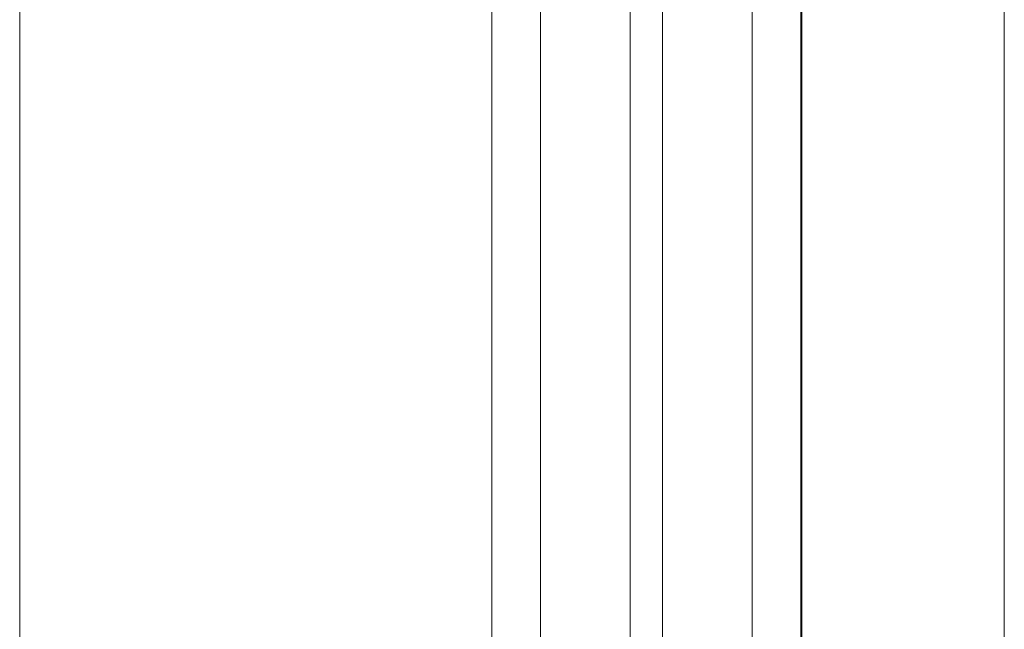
# Model space of a CAD drawing. Header units: centimetres. Extents: x -2574 to 3083, y -1 to 3760.
# Tile 13 of 58: x -431 to -419, y 1533 to 1541. Entities that reach past the tile are written whole.
import ezdxf

# ---------------------------------------------------------------- set-up
doc = ezdxf.new("R2010")
doc.units = ezdxf.units.CM
doc.layers.add('A-GLAZ-CURT', color=52, linetype='Continuous', lineweight=13)
doc.layers.add('A-GLAZ-CWMG', color=51, linetype='Continuous', lineweight=13)

msp = doc.modelspace()

# ---------------------------------------------------------------- linework, layer by layer
at = {"layer": 'A-GLAZ-CURT', "color": 251, "lineweight": 9}
for p, q in [((-425.673, 1679.225), (-425.673, 1531.426)), ((-425.073, 1679.225), (-425.073, 1531.426)), ((-423.973, 1679.225), (-423.973, 1531.426)), ((-423.573, 1679.225), (-423.573, 1531.426)), ((-422.473, 1679.225), (-422.473, 1531.426)), ((-421.873, 1531.426), (-421.873, 1679.225))]:
    msp.add_line(p, q, dxfattribs=at)
at = {"layer": 'A-GLAZ-CWMG', "color": 251, "lineweight": 9}
for p, q in [((-431.473, 1677.825), (-431.473, 1532.826)), ((-421.863, 1532.826), (-421.863, 1677.825)), ((-419.373, 1532.826), (-419.373, 1677.825))]:
    msp.add_line(p, q, dxfattribs=at)

doc.saveas('drawing.dxf')
